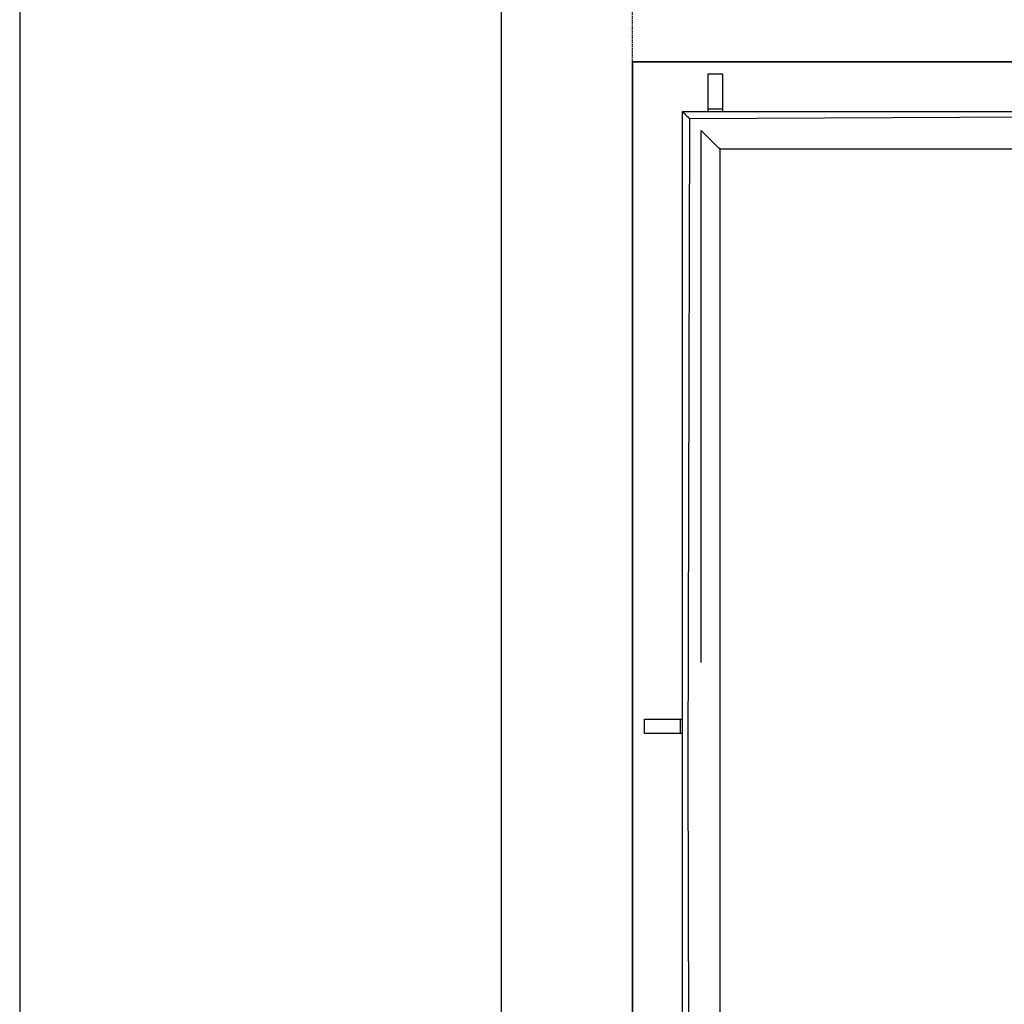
# Model space of a CAD drawing. Extents: x -18402 to 10376, y -5092 to 34139.
# Tile 10 of 78: x 197 to 407, y -2806 to -2596. Entities that reach past the tile are written whole.
import ezdxf

# ---------------------------------------------------------------- set-up
doc = ezdxf.new("R2010")
doc.units = 0
doc.linetypes.add('rdc_02$0$Tirets', pattern=[4.586109, 2.822222, -1.763887])
for name, color, linetype in [('0_XREF', 251, 'Continuous'), ('rdc_02$0$0._Étage_1_01-02 Terrain 2D - limites parcelles.Terrain', 251, 'Continuous'), ('rdc_02$0$0._Étage_1_A-FLOR-HRAL-OTLN.Modèle IFC', 251, 'Continuous'), ('rdc_02$0$0._Étage_1_A-WALL-____-OTLN.Modèle IFC', 251, 'Continuous'), ('rdc_02$0$0._Étage_1_S-STRS-____-OTLN.Modèle IFC', 251, 'Continuous')]:
    doc.layers.add(name, color=color, linetype=linetype)

# ---------------------------------------------------------------- blocks, each defined once
blk = doc.blocks.new('rdc_02')
at = {"layer": 'rdc_02$0$0._Étage_1_01-02 Terrain 2D - limites parcelles.Terrain', "linetype": 'Continuous', "ltscale": 0.1}
blk.add_line((197.47, -2564.91), (197.47, -3227.26), dxfattribs=at)
at = {"layer": 'rdc_02$0$0._Étage_1_A-FLOR-HRAL-OTLN.Modèle IFC', "linetype": 'Continuous', "ltscale": 0.1}
for p, q in [((344.11, -2615.1), (344.11, -2607.54)), ((344.11, -2607.54), (347.11, -2607.54)), ((347.11, -2607.54), (347.11, -2615.1)), ((338.6, -2615.6), (397.19, -2615.6)), ((338.6, -2615.6), (400.52, -2615.66)), ((338.6, -2615.6), (338.97, -2615.97)), ((338.6, -2736.97), (338.6, -2615.6)), ((338.97, -2615.97), (339.08, -2616.08)), ((339.08, -2616.08), (339.35, -2616.35)), ((339.35, -2616.35), (339.57, -2616.57)), ((344.11, -2615.6), (344.11, -2615.1)), ((347.11, -2615.1), (344.11, -2615.1)), ((347.11, -2615.1), (347.11, -2615.6)), ((397.19, -2615.6), (438.49, -2615.6)), ((339.57, -2616.57), (339.73, -2616.73)), ((339.73, -2616.73), (340.11, -2617.11)), ((340.11, -2617.11), (339.77, -2754.98)), ((419.4, -2616.77), (340.11, -2617.11)), ((342.6, -2619.6), (343.38, -2620.38)), ((342.6, -2732.97), (342.6, -2619.6)), ((343.38, -2620.38), (343.62, -2620.62)), ((343.62, -2620.62), (344.16, -2621.16)), ((344.16, -2621.16), (344.95, -2621.95)), ((344.95, -2621.95), (345.73, -2622.73)), ((345.73, -2622.73), (346.16, -2623.16)), ((346.16, -2623.16), (346.31, -2623.31)), ((346.31, -2623.31), (346.41, -2623.41)), ((346.41, -2623.41), (346.6, -2623.6)), ((422.3, -2623.6), (346.6, -2623.6)), ((346.6, -2623.6), (346.6, -2731.25)), ((346.6, -2731.25), (346.6, -2733.56)), ((346.6, -2733.56), (346.6, -2886.36)), ((338.6, -2739.25), (338.6, -2736.97)), ((338.6, -2894.36), (338.6, -2739.25)), ((330.54, -2745.09), (338.1, -2745.09)), ((330.54, -2748.09), (330.54, -2745.09)), ((338.1, -2745.09), (338.6, -2745.09)), ((338.1, -2745.09), (338.1, -2748.09)), ((338.1, -2748.09), (330.54, -2748.09)), ((338.6, -2748.09), (338.1, -2748.09)), ((339.77, -2754.98), (340.11, -2892.85))]:
    blk.add_line(p, q, dxfattribs=at)
at = {"layer": 'rdc_02$0$0._Étage_1_A-WALL-____-OTLN.Modèle IFC', "linetype": 'Continuous', "ltscale": 0.1, "flags": 128}
for points in [[(300, -2110), (300, -2905)], [(328, -2905), (328, -2605)], [(328, -2605), (737, -2605)]]:
    blk.add_lwpolyline(points, dxfattribs=at)
at = {"layer": 'rdc_02$0$0._Étage_1_A-WALL-____-OTLN.Modèle IFC', "linetype": 'rdc_02$0$Tirets', "ltscale": 0.1, "flags": 128}
for points in [[(300, -2110), (300, -2905)], [(328, -2905), (328, -2138)]]:
    blk.add_lwpolyline(points, dxfattribs=at)
at = {"layer": 'rdc_02$0$0._Étage_1_S-STRS-____-OTLN.Modèle IFC', "linetype": 'Continuous', "ltscale": 0.1}
for p, q in [((468.62, -2605), (328, -2605)), ((328, -2605), (328, -2904.96))]:
    blk.add_line(p, q, dxfattribs=at)

msp = doc.modelspace()

# ---------------------------------------------------------------- block references
at = {"layer": '0_XREF'}
msp.add_blockref('rdc_02', (0, 0), dxfattribs=at)

doc.saveas('drawing.dxf')
